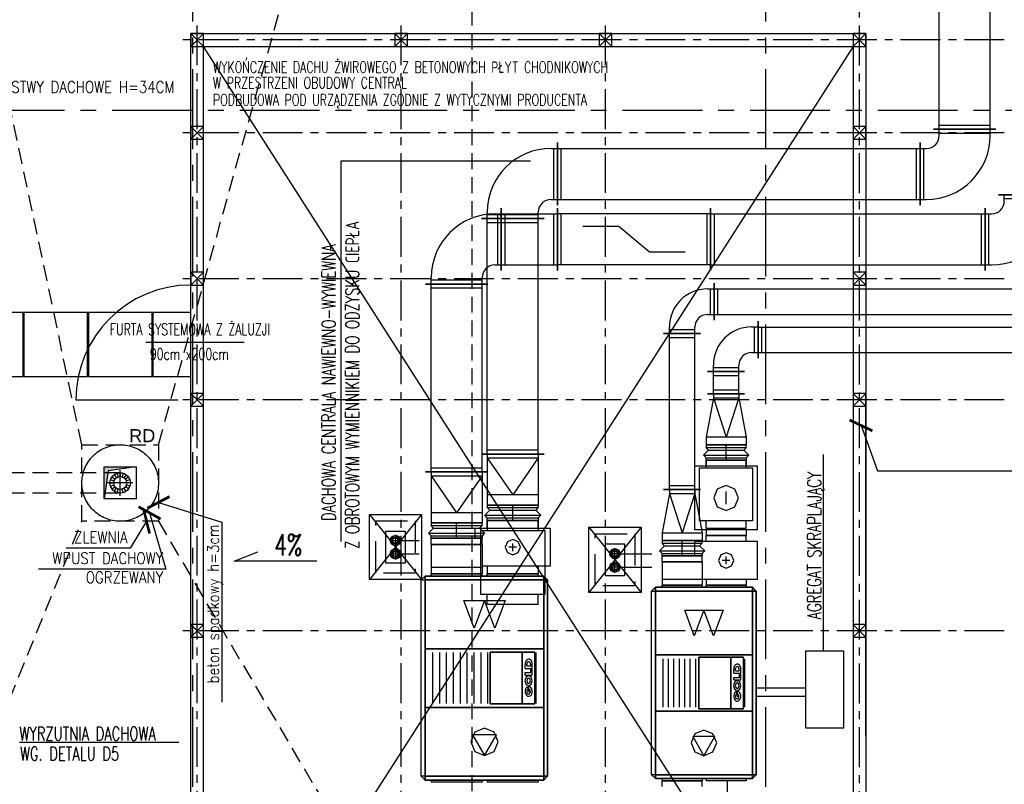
# Model space of a CAD drawing. Extents: x 41755 to 123924, y -112333 to 86187.
# Tile 23 of 256: x 101136 to 101908, y -98524 to -97925. Entities that reach past the tile are written whole.
import ezdxf
from ezdxf.enums import TextEntityAlignment as Align

# ---------------------------------------------------------------- set-up
doc = ezdxf.new("R2010")
doc.units = 0
doc.header["$LTSCALE"] = 50
for name, pattern in [('ACAD_ISO02W100', [15, 12, -3]), ('ACAD_ISO10W100', [18.5, 12, -3, 0.5, -3]), ('CENTER', [2, 1.25, -0.25, 0.25, -0.25]), ('DASHDOT', [1, 0.5, -0.25, 0, -0.25]), ('DASHED', [0.75, 0.5, -0.25])]:
    doc.linetypes.add(name, pattern=pattern)
doc.layers.get('0').update_dxf_attribs({"color": 101, "linetype": 'CONTINUOUS'})
for name, color, linetype in [('Drz-widok', 5, 'CONTINUOUS'), ('Ins-co', 2, 'CONTINUOUS'), ('Ins-went', 141, 'CONTINUOUS'), ('Ins-wod', 4, 'CONTINUOUS'), ('Krzychu - Warstwa detali na rzutach', 232, 'CONTINUOUS'), ('Opis-spadki', 61, 'CONTINUOUS'), ('Os-osie', 14, 'CENTER'), ('Os-osie glowne', 1, 'CENTER'), ('Pzt-chodniki-hatch', 252, 'CONTINUOUS'), ('Sc-metal', 141, 'CONTINUOUS'), ('Sch-opis', 51, 'CONTINUOUS'), ('W-idok', 8, 'CONTINUOUS'), ('W-izol-w', 144, 'CONTINUOUS'), ('W-otwor-strop', 1, 'CONTINUOUS'), ('W-widok-spadki', 61, 'CONTINUOUS')]:
    doc.layers.add(name, color=color, linetype=linetype)
doc.styles.add('ROMANS', font='romans', dxfattribs={"width": 0.85})
doc.styles.add('tab-bud$0$ROMANS', font='romans', dxfattribs={"width": 0.7})
doc.styles.add('TYTUL2', font='ARIAL.TTF')
doc.dimstyles.new('CHMIELNA', dxfattribs={"dimscale": 3.5, "dimtxt": 4, "dimasz": 1.5, "dimexe": 3, "dimexo": 0, "dimgap": 1, "dimtad": 1, "dimdec": 1, "dimrnd": 0.5, "dimzin": 12, "dimdsep": 46, "dimtxsty": 'ROMANS', "dimblk": 'DIMTICK', "dimcen": 0.09, "dimse1": 1, "dimse2": 1, "dimclrd": 143, "dimclrt": 53, "dimadec": 0, "dimazin": 0, "dimtfac": 1, "dimtdec": 1, "dimtix": 1, "dimtmove": 2, "dimatfit": 2, "dimldrblk": 'ARCHTICK', "dimfxl": 0, "dimtolj": 1, "dimtzin": 0, "dimarcsym": 0})

# ---------------------------------------------------------------- blocks, each defined once
blk = doc.blocks.new('_kgjdskfgjkfh')
at = {"linetype": 'ACAD_ISO10W100'}
for p, q in [((0, 10), (0, -10)), ((10, 0), (-10, 0))]:
    blk.add_line(p, q, dxfattribs=at)
at = {"linetype": 'Continuous', "ltscale": 7}
for p, q in [((0, 8), (0, 5)), ((-8, 0), (-5, 0)), ((-7.61, 2.47), (-4.76, 1.55)), ((-6.47, 4.7), (-4.05, 2.94)), ((-4.7, 6.47), (-2.94, 4.05)), ((-2.47, 7.61), (-1.55, 4.76)), ((2.47, 7.61), (1.55, 4.76)), ((4.7, 6.47), (2.94, 4.05)), ((6.47, 4.7), (4.05, 2.94)), ((7.61, 2.47), (4.76, 1.55)), ((8, 0), (5, 0)), ((-7.61, -2.47), (-4.76, -1.55)), ((-6.47, -4.7), (-4.05, -2.94)), ((-4.7, -6.47), (-2.94, -4.05)), ((-2.47, -7.61), (-1.55, -4.76)), ((0, -8), (0, -5)), ((2.47, -7.61), (1.55, -4.76)), ((4.7, -6.47), (2.94, -4.05)), ((6.47, -4.7), (4.05, -2.94)), ((7.61, -2.47), (4.76, -1.55))]:
    blk.add_line(p, q, dxfattribs=at)
at = {"linetype": 'ACAD_ISO02W100'}
blk.add_circle((0, 0), 30, dxfattribs=at)
at = {"linetype": 'Continuous', "ltscale": 7}
for radius in [8, 5]:
    blk.add_circle((0, 0), radius, dxfattribs=at)
blk = doc.blocks.new('DIMTICK')
for p, q in [((0, 1), (0, -1)), ((-1, 0), (1, 0))]:
    blk.add_line(p, q)
at = {"const_width": 0.141}
blk.add_lwpolyline([(0.707, 0.707), (-0.707, -0.707)], dxfattribs=at)
blk = doc.blocks.new('SPADKI')
at = {"ltscale": 25}
blk.add_lwpolyline([(0, 0), (0, -70), (-8, -50), (-8, -50)], dxfattribs=at)
at = {"ltscale": 25, "style": 'ROMANS', "width": 0.7}
blk.add_attdef('SP%', text='', height=18, rotation=90, dxfattribs=at).set_placement((-4.9, -24.05), align=Align.CENTER)

msp = doc.modelspace()

# ---------------------------------------------------------------- hatches: boundary and pattern name
at = {"layer": 'W-otwor-strop'}
msp.add_hatch(color=256, dxfattribs=at).paths.add_polyline_path([(101227.727, -98275.563), (101205.727, -98278.563), (101202.727, -98300.563), (101202.727, -98275.563)])

# ---------------------------------------------------------------- linework, layer by layer
at = {"layer": 'Drz-widok'}
for points in [[(101312.334, -98177.949), (101235.206, -98177.949)], [(101180.467, -98222.949), (101260.467, -98222.949)]]:
    msp.add_lwpolyline(points, dxfattribs=at)
msp.add_arc((101270.467, -98222.949), 90, 90, 180, dxfattribs=at)
at = {"layer": 'Ins-co', "linetype": 'DASHDOT', "ltscale": 3}
for p, q in [((101426.526, -98333.159, 0), (101435.246, -98333.159, 0)), ((101430.886, -98328.799, 0), (101430.887, -98337.519, 0))]:
    msp.add_line(p, q, dxfattribs=at)
at = {"layer": 'Ins-co'}
for p, q in [((101435.247, -98333.159, 0), (101449.511, -98333.159)), ((101426.527, -98343.689, 0), (101435.247, -98343.689, 0)), ((101430.887, -98339.329, 0), (101430.887, -98348.049, 0)), ((101435.247, -98343.689), (101449.511, -98343.689)), ((101607.326, -98343.543, 0), (101598.606, -98343.543, 0)), ((101602.967, -98347.903, 0), (101602.966, -98339.183, 0)), ((101607.326, -98343.543, 0), (101631.911, -98343.543)), ((101602.967, -98358.433, 0), (101602.967, -98349.713, 0)), ((101607.327, -98354.073, 0), (101598.607, -98354.073, 0)), ((101607.327, -98354.073, 0), (101631.911, -98354.073))]:
    msp.add_line(p, q, dxfattribs=at)
for centre, radius in [((101430.886, -98333.159, 0), 3.624), ((101430.886, -98333.159, 0), 2.56), ((101430.886, -98333.159, 0), 2.08), ((101430.887, -98343.689, 0), 3.624), ((101430.887, -98343.689, 0), 2.56), ((101430.887, -98343.689, 0), 2.08), ((101602.966, -98343.543, 0), 3.624), ((101602.966, -98343.543, 0), 2.56), ((101602.966, -98343.543, 0), 2.08), ((101602.967, -98354.073, 0), 3.624), ((101602.967, -98354.073, 0), 2.56), ((101602.967, -98354.073, 0), 2.08)]:
    msp.add_circle(centre, radius, dxfattribs=at)
at = {"layer": 'Ins-went'}
for p, q in [((101857.085, -98010.824), (101857.085, -97910.824)), ((101897.085, -98010.824), (101897.085, -97910.824)), ((101852.585, -98010.824), (101901.585, -98010.824)), ((101901.585, -98010.824), (101852.585, -98010.824)), ((101897.085, -98007.824), (101857.085, -98007.824)), ((101857.085, -98015.824), (101857.085, -98010.824)), ((101897.085, -98015.824), (101897.085, -98010.824)), ((101857.085, -98013.824), (101897.085, -98013.824)), ((101552.911, -98025.824), (101557.911, -98025.824)), ((101554.911, -98025.824), (101554.911, -98065.824)), ((101557.885, -98070.324), (101557.885, -98021.324)), ((101557.885, -98025.824), (101842.085, -98025.824)), ((101557.911, -98021.324), (101557.911, -98070.324)), ((101560.885, -98065.824), (101560.885, -98025.824)), ((101839.085, -98025.824), (101839.085, -98065.824)), ((101842.085, -98070.324), (101842.085, -98021.324)), ((101842.085, -98021.324), (101842.085, -98070.324)), ((101842.085, -98025.824), (101847.085, -98025.824)), ((101845.085, -98065.824), (101845.085, -98025.824)), ((101552.911, -98065.824), (101557.911, -98065.824)), ((101557.885, -98065.824), (101842.085, -98065.824)), ((101842.085, -98065.824), (101847.085, -98065.824)), ((101903.611, -98062.124), (101952.611, -98062.124)), ((101952.62, -98062.124), (101903.62, -98062.124)), ((101908.111, -98067.124), (101908.111, -98062.124)), ((101908.111, -98065.124), (101948.111, -98065.124)), ((101513.911, -98121.624), (101513.911, -98072.624)), ((101513.911, -98072.624), (101513.911, -98121.624)), ((101557.911, -98121.624), (101557.911, -98072.624)), ((101557.911, -98072.624), (101557.911, -98121.624)), ((101677.911, -98121.624), (101677.911, -98072.624)), ((101677.911, -98072.624), (101677.911, -98121.624)), ((101893.111, -98121.624), (101893.111, -98072.624)), ((101893.111, -98072.624), (101893.111, -98121.624)), ((101547.411, -98080.824), (101498.411, -98080.824)), ((101498.411, -98080.824), (101547.411, -98080.824)), ((101502.911, -98080.824), (101502.911, -98075.824)), ((101542.911, -98077.824), (101502.911, -98077.824)), ((101502.911, -98265.424), (101502.911, -98080.824)), ((101508.911, -98077.124), (101513.911, -98077.124)), ((101510.911, -98077.124), (101510.911, -98117.124)), ((101513.911, -98077.124), (101557.911, -98077.124)), ((101516.911, -98117.124), (101516.911, -98077.124)), ((101542.911, -98080.824), (101542.911, -98075.824)), ((101542.911, -98265.424), (101542.911, -98080.824)), ((101554.911, -98077.124), (101554.911, -98117.124)), ((101677.911, -98077.124), (101557.911, -98077.124)), ((101560.911, -98117.124), (101560.911, -98077.124)), ((101674.911, -98077.124), (101674.911, -98117.124)), ((101677.911, -98077.124), (101893.111, -98077.124)), ((101680.911, -98117.124), (101680.911, -98077.124)), ((101890.111, -98077.124), (101890.111, -98117.124)), ((101893.111, -98077.124), (101898.111, -98077.124)), ((101896.111, -98117.124), (101896.111, -98077.124)), ((101502.911, -98083.824), (101542.911, -98083.824)), ((101605.911, -98087.124), (101577.911, -98087.124)), ((101629.911, -98107.124), (101605.911, -98087.124)), ((101657.911, -98107.124), (101629.911, -98107.124)), ((101508.911, -98117.124), (101513.911, -98117.124)), ((101513.911, -98117.124), (101557.911, -98117.124)), ((101677.911, -98117.124), (101557.911, -98117.124)), ((101677.911, -98117.124), (101893.111, -98117.124)), ((101893.111, -98117.124), (101898.111, -98117.124)), ((101458.911, -98132.124), (101458.911, -98127.124)), ((101498.911, -98132.124), (101498.911, -98127.124)), ((101503.411, -98132.124), (101454.411, -98132.124)), ((101454.411, -98132.124), (101503.411, -98132.124)), ((101498.911, -98129.124), (101458.911, -98129.124)), ((101458.911, -98279.424), (101458.911, -98132.124)), ((101458.911, -98135.124), (101498.911, -98135.124)), ((101498.911, -98279.424), (101498.911, -98132.124)), ((101680.595, -98160.474), (101680.595, -98131.474)), ((101680.595, -98131.474), (101680.595, -98160.474)), ((101675.595, -98135.974), (101680.595, -98135.974)), ((101677.595, -98135.974), (101677.595, -98155.974)), ((101680.595, -98135.974), (101958.995, -98135.974)), ((101683.595, -98155.974), (101683.595, -98135.974)), ((101675.595, -98155.974), (101680.595, -98155.974)), ((101680.595, -98155.974), (101958.995, -98155.974)), ((101645.595, -98170.974), (101645.595, -98165.974)), ((101665.595, -98170.974), (101665.595, -98165.974)), ((101710.095, -98165.774), (101715.095, -98165.774)), ((101712.095, -98165.774), (101712.095, -98185.774)), ((101715.095, -98161.274), (101715.095, -98190.274)), ((101715.133, -98190.324), (101715.133, -98161.324)), ((101715.133, -98165.824), (101989.033, -98165.824)), ((101718.133, -98185.824), (101718.133, -98165.824)), ((101641.095, -98170.974), (101670.095, -98170.974)), ((101670.095, -98170.974), (101641.095, -98170.974)), ((101665.595, -98167.974), (101645.595, -98167.974)), ((101645.595, -98293.274), (101645.595, -98170.974)), ((101645.595, -98173.974), (101665.595, -98173.974)), ((101665.595, -98293.274), (101665.595, -98170.974)), ((101710.095, -98185.774), (101715.095, -98185.774)), ((101715.133, -98185.824), (101989.033, -98185.824)), ((101680.095, -98200.774), (101680.095, -98195.774)), ((101700.095, -98200.774), (101700.095, -98195.774)), ((101704.595, -98200.774), (101675.595, -98200.774)), ((101675.595, -98200.774), (101704.595, -98200.774)), ((101700.095, -98197.774), (101680.095, -98197.774)), ((101680.095, -98218.274), (101680.095, -98200.774)), ((101680.095, -98203.774), (101700.095, -98203.774)), ((101700.095, -98218.274), (101700.095, -98200.774)), ((101675.595, -98218.274), (101704.595, -98218.274)), ((101704.595, -98218.274), (101675.595, -98218.274)), ((101700.095, -98215.274), (101680.095, -98215.274)), ((101680.095, -98218.274), (101680.095, -98221.274)), ((101700.095, -98218.274), (101700.095, -98221.274)), ((101680.095, -98221.274), (101674.345, -98252.274)), ((101680.095, -98221.274), (101700.095, -98221.274)), ((101680.095, -98221.274), (101690.095, -98252.274)), ((101700.095, -98221.274), (101690.095, -98252.274)), ((101700.095, -98221.274), (101705.845, -98252.274)), ((101674.345, -98252.274), (101674.345, -98258.274)), ((101705.845, -98252.274), (101674.345, -98252.274)), ((101705.845, -98258.274), (101674.345, -98258.274)), ((101674.345, -98258.274), (101705.845, -98258.274)), ((101674.345, -98258.274), (101674.345, -98260.274)), ((101690.095, -98270.274), (101690.095, -98258.274)), ((101705.845, -98252.274), (101705.845, -98258.274)), ((101705.845, -98260.274), (101705.845, -98258.274)), ((101547.411, -98265.424), (101498.411, -98265.424)), ((101498.411, -98265.424), (101547.411, -98265.424)), ((101542.911, -98262.424), (101502.911, -98262.424)), ((101502.911, -98265.424), (101502.911, -98268.424)), ((101542.911, -98265.424), (101542.911, -98268.424)), ((101672.345, -98266.274), (101676.345, -98262.274)), ((101674.345, -98268.274), (101672.345, -98266.274)), ((101672.345, -98266.274), (101707.845, -98266.274)), ((101676.345, -98262.274), (101674.345, -98260.274)), ((101674.345, -98260.274), (101705.845, -98260.274)), ((101676.345, -98262.274), (101703.845, -98262.274)), ((101705.845, -98260.274), (101703.845, -98262.274)), ((101703.845, -98262.274), (101707.845, -98266.274)), ((101707.845, -98266.274), (101705.845, -98268.274)), ((101502.911, -98268.424), (101542.911, -98268.424)), ((101502.911, -98268.424), (101502.911, -98297.424)), ((101502.911, -98268.424), (101522.911, -98297.424)), ((101542.911, -98268.424), (101522.911, -98297.424)), ((101542.911, -98268.424), (101542.911, -98297.424)), ((101674.345, -98270.274), (101674.345, -98268.274)), ((101674.345, -98268.274), (101705.845, -98268.274)), ((101674.345, -98270.274), (101705.845, -98270.274)), ((101674.345, -98270.274), (101674.345, -98276.274)), ((101705.845, -98270.274), (101674.345, -98270.274)), ((101674.345, -98274.774), (101674.345, -98270.274)), ((101705.845, -98268.274), (101705.845, -98270.274)), ((101705.845, -98270.274), (101705.845, -98276.274)), ((101705.845, -98274.774), (101705.845, -98270.274)), ((101503.411, -98279.424), (101454.411, -98279.424)), ((101454.411, -98279.424), (101503.411, -98279.424)), ((101498.911, -98276.424), (101458.911, -98276.424)), ((101458.911, -98279.424), (101458.911, -98282.424)), ((101498.911, -98279.424), (101498.911, -98282.424)), ((101669.345, -98317.774), (101669.345, -98276.274)), ((101669.345, -98276.274), (101710.845, -98276.274)), ((101710.845, -98276.274), (101710.845, -98317.774)), ((101458.911, -98282.424), (101458.811, -98311.424)), ((101458.911, -98282.424), (101498.911, -98282.424)), ((101458.911, -98282.424), (101478.811, -98311.424)), ((101498.911, -98282.424), (101478.811, -98311.424)), ((101498.911, -98282.424), (101498.811, -98311.424)), ((101502.911, -98297.424), (101502.911, -98305.424)), ((101542.911, -98297.424), (101502.911, -98297.424)), ((101542.911, -98297.424), (101542.911, -98305.424)), ((101645.595, -98296.274), (101639.845, -98327.274)), ((101641.095, -98293.274), (101670.095, -98293.274)), ((101670.095, -98293.274), (101641.095, -98293.274)), ((101665.595, -98290.274), (101645.595, -98290.274)), ((101645.595, -98293.274), (101645.595, -98296.274)), ((101645.595, -98296.274), (101665.595, -98296.274)), ((101645.595, -98296.274), (101655.595, -98327.274)), ((101665.595, -98296.274), (101655.595, -98327.274)), ((101665.595, -98293.274), (101665.595, -98296.274)), ((101665.595, -98296.274), (101671.345, -98327.274)), ((101690.095, -98304.654), (101690.095, -98294.894)), ((101542.911, -98305.424), (101502.911, -98305.424)), ((101502.911, -98305.424), (101542.911, -98305.424)), ((101502.911, -98305.424), (101502.911, -98307.424)), ((101522.911, -98317.424), (101522.911, -98305.424)), ((101542.911, -98307.424), (101542.911, -98305.424)), ((101458.811, -98311.424), (101458.811, -98319.424)), ((101498.811, -98311.424), (101458.811, -98311.424)), ((101498.811, -98311.424), (101498.811, -98319.424)), ((101500.911, -98313.424), (101504.911, -98309.424)), ((101504.911, -98309.424), (101502.911, -98307.424)), ((101502.911, -98307.424), (101542.911, -98307.424)), ((101504.911, -98309.424), (101540.911, -98309.424)), ((101542.911, -98307.424), (101540.911, -98309.424)), ((101540.911, -98309.424), (101544.911, -98313.424)), ((101498.811, -98319.424), (101458.811, -98319.424)), ((101458.811, -98319.424, -1290), (101498.811, -98319.424, -1290)), ((101458.811, -98319.424, -1290), (101458.811, -98321.424, -1290)), ((101478.811, -98331.424, -1290), (101478.811, -98319.424, -1290)), ((101498.811, -98321.424, -1290), (101498.811, -98319.424, -1290)), ((101502.911, -98315.424), (101500.911, -98313.424)), ((101500.911, -98313.424), (101544.911, -98313.424)), ((101502.911, -98317.424), (101502.911, -98315.424)), ((101502.911, -98315.424), (101542.911, -98315.424)), ((101502.911, -98317.424), (101542.911, -98317.424)), ((101502.911, -98317.424), (101502.911, -98325.424)), ((101502.911, -98323.424), (101502.911, -98317.424)), ((101542.911, -98317.424), (101502.911, -98317.424)), ((101544.911, -98313.424), (101542.911, -98315.424)), ((101542.911, -98315.424), (101542.911, -98317.424)), ((101542.911, -98317.424), (101542.911, -98325.424)), ((101542.911, -98323.424), (101542.911, -98317.424)), ((101710.845, -98317.774), (101669.345, -98317.774)), ((101674.345, -98323.774), (101674.345, -98317.774)), ((101705.845, -98323.774), (101705.845, -98317.774)), ((101456.811, -98327.424, -1290), (101460.811, -98323.424, -1290)), ((101458.811, -98329.424, -1290), (101456.811, -98327.424, -1290)), ((101456.811, -98327.424, -1290), (101500.811, -98327.424, -1290)), ((101460.811, -98323.424, -1290), (101458.811, -98321.424, -1290)), ((101458.811, -98321.424, -1290), (101498.811, -98321.424, -1290)), ((101460.811, -98323.424, -1290), (101496.811, -98323.424, -1290)), ((101498.811, -98321.424, -1290), (101496.811, -98323.424, -1290)), ((101496.811, -98323.424, -1290), (101500.811, -98327.424, -1290)), ((101497.911, -98375.424), (101497.911, -98325.424)), ((101497.911, -98325.424), (101547.911, -98325.424)), ((101500.811, -98327.424, -1290), (101498.811, -98329.424, -1290)), ((101547.911, -98325.424), (101547.911, -98375.424)), ((101639.845, -98327.274), (101639.845, -98333.274)), ((101639.845, -98327.274), (101671.345, -98327.274)), ((101671.345, -98327.274), (101671.345, -98333.274)), ((101705.845, -98323.774), (101674.345, -98323.774)), ((101674.345, -98324.774), (101674.345, -98329.274)), ((101705.845, -98324.774), (101705.845, -98329.274)), ((101458.811, -98331.424, -1290), (101458.811, -98329.424, -1290)), ((101458.811, -98329.424, -1290), (101498.811, -98329.424, -1290)), ((101458.811, -98336.424), (101458.811, -98331.424)), ((101498.811, -98331.424, -1290), (101458.811, -98331.424, -1290)), ((101498.811, -98329.424, -1290), (101498.811, -98331.424, -1290)), ((101498.811, -98336.424), (101498.811, -98331.424)), ((101522.911, -98341.424), (101522.911, -98335.424)), ((101671.345, -98333.274), (101639.845, -98333.274)), ((101639.845, -98333.274, -24346.924), (101671.345, -98333.274, -24346.924)), ((101639.845, -98333.274, -24346.924), (101639.845, -98335.274, -24346.924)), ((101641.845, -98337.274, -24346.924), (101639.845, -98335.274, -24346.924)), ((101639.845, -98335.274, -24346.924), (101671.345, -98335.274, -24346.924)), ((101655.595, -98345.274, -24346.924), (101655.595, -98333.274, -24346.924)), ((101671.345, -98335.274, -24346.924), (101669.345, -98337.274, -24346.924)), ((101671.345, -98335.274, -24346.924), (101671.345, -98333.274, -24346.924)), ((101674.345, -98333.774), (101674.345, -98329.274)), ((101705.845, -98333.774), (101705.845, -98329.274)), ((101458.811, -98336.424), (101458.811, -98354.424)), ((101498.811, -98336.424), (101498.811, -98354.424)), ((101525.911, -98338.424), (101519.911, -98338.424)), ((101637.845, -98341.274, -24346.924), (101641.845, -98337.274, -24346.924)), ((101639.845, -98343.274, -24346.924), (101637.845, -98341.274, -24346.924)), ((101637.845, -98341.274, -24346.924), (101673.345, -98341.274, -24346.924)), ((101639.845, -98345.274, -24346.924), (101639.845, -98343.274, -24346.924)), ((101639.845, -98343.274, -24346.924), (101671.345, -98343.274, -24346.924)), ((101641.845, -98337.274, -24346.924), (101669.345, -98337.274, -24346.924)), ((101669.345, -98337.274, -24346.924), (101673.345, -98341.274, -24346.924)), ((101673.345, -98341.274, -24346.924), (101671.345, -98343.274, -24346.924)), ((101671.345, -98343.274, -24346.924), (101671.345, -98345.274, -24346.924)), ((101671.345, -98345.274, -24346.924), (101639.845, -98345.274, -24346.924)), ((101639.845, -98349.774), (101639.845, -98345.274)), ((101639.895, -98349.774), (101639.895, -98363.774)), ((101671.295, -98349.774), (101671.295, -98363.774)), ((101671.345, -98349.774), (101671.345, -98345.274)), ((101693.095, -98348.774), (101687.095, -98348.774)), ((101690.095, -98351.774), (101690.095, -98345.774)), ((101458.811, -98354.424), (101458.811, -98359.424)), ((101458.811, -98361.024), (101458.811, -98359.424)), ((101498.811, -98354.424), (101498.811, -98359.424)), ((101498.811, -98361.024), (101498.811, -98359.424)), ((101502.911, -98353.424), (101502.911, -98359.424)), ((101502.911, -98361.024), (101502.911, -98359.424)), ((101542.911, -98353.424), (101542.911, -98359.424)), ((101542.911, -98361.024), (101542.911, -98359.424)), ((101451.211, -98364.024), (101454.211, -98361.024)), ((101451.211, -98518.024), (101451.211, -98364.024)), ((101454.211, -98361.024), (101547.211, -98361.024)), ((101547.211, -98361.024), (101550.211, -98364.024)), ((101550.211, -98364.024), (101550.211, -98518.024)), ((101639.845, -98363.774), (101639.845, -98368.274)), ((101671.345, -98363.774), (101671.345, -98368.274)), ((101674.345, -98363.774), (101674.345, -98368.274)), ((101705.845, -98363.774), (101705.845, -98368.274)), ((101631.695, -98372.874), (101634.695, -98369.874)), ((101631.695, -98516.874), (101631.695, -98372.874)), ((101634.695, -98369.874), (101710.695, -98369.874)), ((101639.845, -98369.874), (101639.845, -98368.274)), ((101671.345, -98369.874), (101671.345, -98368.274)), ((101674.345, -98369.874), (101674.345, -98368.274)), ((101705.845, -98369.874), (101705.845, -98368.274)), ((101710.695, -98369.874), (101713.695, -98372.874)), ((101713.695, -98372.874), (101713.695, -98516.874)), ((101484.511, -98380.224), (101516.911, -98380.224)), ((101492.503, -98401.824), (101484.511, -98380.224)), ((101500.711, -98380.224), (101492.503, -98401.824)), ((101547.911, -98375.424), (101497.911, -98375.424)), ((101508.919, -98401.824), (101500.711, -98380.224)), ((101502.911, -98383.424), (101502.911, -98375.424)), ((101516.911, -98380.224), (101508.919, -98401.824)), ((101542.911, -98383.424), (101542.911, -98375.424)), ((101542.911, -98383.424), (101502.911, -98383.424)), ((101657.695, -98387.874), (101687.695, -98387.874)), ((101665.095, -98407.874), (101657.695, -98387.874)), ((101672.695, -98387.874), (101665.095, -98407.874)), ((101680.295, -98407.874), (101672.695, -98387.874)), ((101687.695, -98387.874), (101680.295, -98407.874)), ((101460.211, -98461.024), (101460.211, -98421.024)), ((101465.611, -98461.024), (101465.611, -98421.024)), ((101471.011, -98461.024), (101471.011, -98421.024)), ((101476.411, -98461.024), (101476.411, -98421.024)), ((101481.811, -98461.024), (101481.811, -98421.024)), ((101487.211, -98461.024), (101487.211, -98421.024)), ((101492.611, -98461.024), (101492.611, -98421.024)), ((101498.011, -98461.024), (101498.011, -98421.024)), ((101503.411, -98461.024), (101503.411, -98421.024)), ((101505.211, -98420.774), (101530.211, -98420.774)), ((101505.211, -98461.274), (101505.211, -98420.774)), ((101530.211, -98420.774), (101540.211, -98420.774)), ((101541.211, -98461.024), (101541.211, -98421.024)), ((101640.695, -98463.874), (101640.695, -98425.874)), ((101644.962, -98463.874), (101644.962, -98425.874)), ((101649.229, -98463.874), (101649.229, -98425.874)), ((101653.495, -98463.874), (101653.495, -98425.874)), ((101657.762, -98463.874), (101657.762, -98425.874)), ((101662.029, -98463.874), (101662.029, -98425.874)), ((101666.295, -98463.874), (101666.295, -98425.874)), ((101668.695, -98424.624), (101693.695, -98424.624)), ((101668.695, -98465.124), (101668.695, -98424.624)), ((101693.695, -98424.624), (101703.695, -98424.624)), ((101704.695, -98463.874), (101704.695, -98425.874)), ((101532.524, -98433.424), (101532.524, -98430.424)), ((101532.524, -98433.424), (101532.524, -98431.524)), ((101532.524, -98433.424), (101538.18, -98433.424)), ((101533.867, -98431.524), (101533.867, -98430.124)), ((101533.867, -98431.524), (101536.908, -98431.424)), ((101536.837, -98436.724), (101537.049, -98436.424)), ((101536.908, -98431.524), (101536.908, -98430.024)), ((101537.049, -98434.124), (101537.12, -98434.024)), ((101537.049, -98436.424), (101537.049, -98434.124)), ((101537.12, -98434.024), (101538.18, -98434.024)), ((101538.18, -98433.424), (101538.18, -98429.124)), ((101538.18, -98433.424), (101538.18, -98431.524)), ((101538.18, -98438.624), (101538.18, -98434.024)), ((101696.008, -98437.274), (101696.008, -98434.274)), ((101696.008, -98437.274), (101696.008, -98435.374)), ((101697.352, -98435.374), (101697.352, -98433.974)), ((101697.352, -98435.374), (101700.392, -98435.274)), ((101700.392, -98435.374), (101700.392, -98433.874)), ((101701.665, -98437.274), (101701.665, -98432.974)), ((101701.665, -98437.274), (101701.665, -98435.374)), ((101532.524, -98436.724), (101536.837, -98436.724)), ((101532.524, -98438.624), (101532.524, -98436.724)), ((101532.524, -98438.624), (101538.18, -98438.624)), ((101696.008, -98437.274), (101701.665, -98437.274)), ((101696.008, -98440.574), (101700.322, -98440.574)), ((101696.008, -98442.474), (101696.008, -98440.574)), ((101696.008, -98442.474), (101701.665, -98442.474)), ((101700.322, -98440.574), (101700.534, -98440.274)), ((101700.534, -98437.974), (101700.604, -98437.874)), ((101700.534, -98440.274), (101700.534, -98437.974)), ((101700.604, -98437.874), (101701.665, -98437.874)), ((101701.665, -98442.474), (101701.665, -98437.874)), ((101534.291, -98447.824), (101534.857, -98449.124)), ((101534.857, -98449.124), (101534.857, -98449.524)), ((101535.281, -98447.524), (101535.281, -98451.424)), ((101535.281, -98451.424), (101536.13, -98451.424)), ((101536.13, -98451.424), (101536.13, -98449.824)), ((101697.776, -98451.674), (101698.342, -98452.974)), ((101698.766, -98451.374), (101698.766, -98455.274)), ((101698.342, -98452.974), (101698.342, -98453.374)), ((101698.766, -98455.274), (101699.615, -98455.274)), ((101699.615, -98455.274), (101699.615, -98453.674)), ((101530.211, -98461.274), (101505.211, -98461.274)), ((101540.211, -98461.274), (101530.211, -98461.274)), ((101693.695, -98465.124), (101668.695, -98465.124)), ((101703.695, -98465.124), (101693.695, -98465.124)), ((101509.999, -98485.624), (101491.423, -98485.624)), ((101491.423, -98485.624), (101500.711, -98501.824)), ((101500.711, -98501.824), (101509.999, -98485.624)), ((101681.295, -98486.874), (101664.095, -98486.874)), ((101664.095, -98486.874), (101672.695, -98501.874)), ((101672.695, -98501.874), (101681.295, -98486.874)), ((101454.211, -98521.024), (101451.211, -98518.024)), ((101547.211, -98521.024), (101454.211, -98521.024)), ((101458.811, -98521.024), (101458.811, -98522.624)), ((101498.811, -98521.024), (101498.811, -98522.624)), ((101502.911, -98521.024), (101502.911, -98522.624)), ((101542.911, -98521.024), (101542.911, -98522.624)), ((101550.211, -98518.024), (101547.211, -98521.024)), ((101634.695, -98519.874), (101631.695, -98516.874)), ((101710.695, -98519.874), (101634.695, -98519.874)), ((101639.845, -98519.874), (101639.845, -98521.474)), ((101639.845, -98525.974), (101639.845, -98521.474)), ((101671.345, -98519.874), (101671.345, -98521.474)), ((101671.345, -98525.974), (101671.345, -98521.474)), ((101674.345, -98519.874), (101674.345, -98521.474)), ((101705.845, -98519.874), (101705.845, -98521.474)), ((101713.695, -98516.874), (101710.695, -98519.874))]:
    msp.add_line(p, q, dxfattribs=at)
msp.add_lwpolyline([(101752.339, -98419.953), (101752.339, -98479.953), (101782.339, -98479.953), (101782.339, -98419.953)], close=True, dxfattribs=at)
at = {"layer": 'Ins-went', "const_width": 1}
for points in [[(101713.695, -98448.804), (101731.674, -98448.804)], [(101713.695, -98448.804), (101752.339, -98448.804)], [(101713.695, -98455.268), (101720.966, -98455.268)], [(101713.695, -98455.268), (101752.339, -98455.268)]]:
    msp.add_lwpolyline(points, dxfattribs=at)
at = {"layer": 'Ins-went'}
for points in [[(101674.345, -98270.274, 0), (101677.353, -98270.274, 0), (101685.228, -98270.274, 0), (101694.962, -98270.274, 0), (101702.837, -98270.274, 0), (101705.845, -98270.274, 0)], [(101502.911, -98317.424, 0), (101506.73, -98317.424, 0), (101516.73, -98317.424, 0), (101529.091, -98317.424, 0), (101539.091, -98317.424, 0), (101542.911, -98317.424, 0)], [(101493.511, -98331.424, 0), (101493.511, -98323.424, 0), (101552.311, -98323.424, 0), (101552.311, -98353.424, 0), (101498.811, -98353.424, 0)], [(101458.811, -98331.424, 0), (101462.63, -98331.424, 0), (101472.63, -98331.424, 0), (101484.991, -98331.424, 0), (101494.991, -98331.424, 0), (101498.811, -98331.424, 0)], [(101665.695, -98345.274, 0), (101665.695, -98333.774, 0), (101714.495, -98333.774, 0), (101714.495, -98363.774, 0), (101671.345, -98363.774, 0)], [(101674.345, -98329.274, 0), (101677.353, -98329.274, 0), (101685.228, -98329.274, 0), (101694.962, -98329.274, 0), (101702.837, -98329.274, 0), (101705.845, -98329.274, 0)], [(101705.845, -98329.274, 0), (101702.837, -98329.274, 0), (101694.962, -98329.274, 0), (101685.228, -98329.274, 0), (101677.353, -98329.274, 0), (101674.345, -98329.274, 0)], [(101498.811, -98336.424, 0), (101494.991, -98336.424, 0), (101484.991, -98336.424, 0), (101472.63, -98336.424, 0), (101462.63, -98336.424, 0), (101458.811, -98336.424, 0)], [(101458.811, -98336.424, 0), (101462.63, -98336.424, 0), (101472.63, -98336.424, 0), (101484.991, -98336.424, 0), (101494.991, -98336.424, 0), (101498.811, -98336.424, 0)], [(101639.845, -98345.274, 0), (101642.853, -98345.274, 0), (101650.728, -98345.274, 0), (101660.462, -98345.274, 0), (101668.337, -98345.274, 0), (101671.345, -98345.274, 0)], [(101639.845, -98349.774, 0), (101642.853, -98349.774, 0), (101650.728, -98349.774, 0), (101660.462, -98349.774, 0), (101668.337, -98349.774, 0), (101671.345, -98349.774, 0)], [(101671.295, -98349.774, 0), (101668.297, -98349.774, 0), (101660.447, -98349.774, 0), (101650.744, -98349.774, 0), (101642.894, -98349.774, 0), (101639.895, -98349.774, 0)], [(101498.811, -98354.424, 0), (101494.991, -98354.424, 0), (101484.991, -98354.424, 0), (101472.63, -98354.424, 0), (101462.63, -98354.424, 0), (101458.811, -98354.424, 0)], [(101498.811, -98354.424, 0), (101494.991, -98354.424, 0), (101484.991, -98354.424, 0), (101472.63, -98354.424, 0), (101462.63, -98354.424, 0), (101458.811, -98354.424, 0)], [(101458.811, -98359.424, 0), (101462.63, -98359.424, 0), (101472.63, -98359.424, 0), (101484.991, -98359.424, 0), (101494.991, -98359.424, 0), (101498.811, -98359.424, 0)], [(101498.811, -98359.424, 0), (101494.991, -98359.424, 0), (101484.991, -98359.424, 0), (101472.63, -98359.424, 0), (101462.63, -98359.424, 0), (101458.811, -98359.424, 0)], [(101502.911, -98359.424, 0), (101506.73, -98359.424, 0), (101516.73, -98359.424, 0), (101529.091, -98359.424, 0), (101539.091, -98359.424, 0), (101542.911, -98359.424, 0)], [(101542.911, -98359.424, 0), (101539.091, -98359.424, 0), (101529.091, -98359.424, 0), (101516.73, -98359.424, 0), (101506.73, -98359.424, 0), (101502.911, -98359.424, 0)], [(101671.345, -98363.774, 0), (101668.337, -98363.774, 0), (101660.462, -98363.774, 0), (101650.728, -98363.774, 0), (101642.853, -98363.774, 0), (101639.845, -98363.774, 0)], [(101671.295, -98363.774, 0), (101668.297, -98363.774, 0), (101660.447, -98363.774, 0), (101650.744, -98363.774, 0), (101642.894, -98363.774, 0), (101639.895, -98363.774, 0)], [(101639.845, -98368.274, 0), (101642.853, -98368.274, 0), (101650.728, -98368.274, 0), (101660.462, -98368.274, 0), (101668.337, -98368.274, 0), (101671.345, -98368.274, 0)], [(101671.345, -98368.274, 0), (101668.337, -98368.274, 0), (101660.462, -98368.274, 0), (101650.728, -98368.274, 0), (101642.853, -98368.274, 0), (101639.845, -98368.274, 0)], [(101674.345, -98368.274, 0), (101677.353, -98368.274, 0), (101685.228, -98368.274, 0), (101694.962, -98368.274, 0), (101702.837, -98368.274, 0), (101705.845, -98368.274, 0)], [(101705.845, -98368.274, 0), (101702.837, -98368.274, 0), (101694.962, -98368.274, 0), (101685.228, -98368.274, 0), (101677.353, -98368.274, 0), (101674.345, -98368.274, 0)], [(101538.195, -98429.125, 0), (101537.723, -98427.828, 0), (101536.959, -98426.847, 0), (101536.001, -98426.306, 0), (101534.969, -98426.274, 0), (101533.995, -98426.756, 0), (101533.202, -98427.689, 0), (101532.69, -98428.955, 0), (101532.524, -98430.396, 0)], [(101536.888, -98430.08, 0), (101536.699, -98429.324, 0), (101536.331, -98428.714, 0), (101535.833, -98428.332, 0), (101535.271, -98428.227, 0), (101534.719, -98428.414, 0), (101534.252, -98428.868, 0), (101533.931, -98429.529, 0), (101533.798, -98430.309, 0)], [(101701.68, -98432.975, 0), (101701.207, -98431.678, 0), (101700.444, -98430.697, 0), (101699.485, -98430.156, 0), (101698.454, -98430.125, 0), (101697.48, -98430.606, 0), (101696.687, -98431.539, 0), (101696.175, -98432.805, 0), (101696.009, -98434.246, 0)], [(101700.373, -98433.93, 0), (101700.184, -98433.174, 0), (101699.816, -98432.564, 0), (101699.317, -98432.182, 0), (101698.755, -98432.077, 0), (101698.204, -98432.264, 0), (101697.737, -98432.718, 0), (101697.416, -98433.379, 0), (101697.283, -98434.159, 0)], [(101534.23, -98447.861, 0), (101533.442, -98448.61, 0), (101532.881, -98449.693, 0), (101532.612, -98450.981, 0), (101532.668, -98452.321, 0), (101533.042, -98453.555, 0), (101533.69, -98454.536, 0), (101534.535, -98455.149, 0), (101535.476, -98455.32, 0), (101536.403, -98455.029, 0), (101537.206, -98454.312, 0), (101537.788, -98453.251, 0), (101538.082, -98451.975, 0), (101538.052, -98450.633, 0), (101537.703, -98449.385, 0), (101537.074, -98448.378, 0), (101536.242, -98447.733, 0), (101535.304, -98447.525, 0)], [(101534.821, -98449.633, 0), (101534.409, -98449.949, 0), (101534.094, -98450.438, 0), (101533.908, -98451.047, 0), (101533.873, -98451.707, 0), (101533.992, -98452.347, 0), (101534.253, -98452.898, 0), (101534.627, -98453.297, 0), (101535.072, -98453.502, 0), (101535.54, -98453.49, 0), (101535.98, -98453.263, 0), (101536.344, -98452.844, 0), (101536.59, -98452.281, 0), (101536.693, -98451.635, 0), (101536.642, -98450.977, 0), (101536.441, -98450.379, 0), (101536.113, -98449.906, 0)], [(101697.715, -98451.711, 0), (101696.927, -98452.46, 0), (101696.366, -98453.543, 0), (101696.097, -98454.831, 0), (101696.153, -98456.171, 0), (101696.527, -98457.405, 0), (101697.175, -98458.386, 0), (101698.02, -98458.999, 0), (101698.961, -98459.17, 0), (101699.888, -98458.879, 0), (101700.69, -98458.162, 0), (101701.273, -98457.101, 0), (101701.567, -98455.825, 0), (101701.537, -98454.483, 0), (101701.187, -98453.235, 0), (101700.559, -98452.228, 0), (101699.726, -98451.583, 0), (101698.789, -98451.375, 0)], [(101698.306, -98453.483, 0), (101697.894, -98453.799, 0), (101697.578, -98454.288, 0), (101697.393, -98454.897, 0), (101697.358, -98455.557, 0), (101697.477, -98456.197, 0), (101697.738, -98456.748, 0), (101698.112, -98457.147, 0), (101698.557, -98457.352, 0), (101699.025, -98457.34, 0), (101699.465, -98457.113, 0), (101699.828, -98456.694, 0), (101700.075, -98456.131, 0), (101700.178, -98455.485, 0), (101700.126, -98454.827, 0), (101699.925, -98454.229, 0), (101699.597, -98453.756, 0)], [(101671.345, -98521.474, 0), (101668.337, -98521.474, 0), (101660.462, -98521.474, 0), (101650.728, -98521.474, 0), (101642.853, -98521.474, 0), (101639.845, -98521.474, 0)], [(101639.845, -98521.474, 0), (101642.853, -98521.474, 0), (101650.728, -98521.474, 0), (101660.462, -98521.474, 0), (101668.337, -98521.474, 0), (101671.345, -98521.474, 0)], [(101705.845, -98521.474, 0), (101702.837, -98521.474, 0), (101694.962, -98521.474, 0), (101685.228, -98521.474, 0), (101677.353, -98521.474, 0), (101674.345, -98521.474, 0)], [(101498.811, -98522.624, 0), (101494.991, -98522.624, 0), (101484.991, -98522.624, 0), (101472.63, -98522.624, 0), (101462.63, -98522.624, 0), (101458.811, -98522.624, 0)], [(101542.911, -98522.624, 0), (101539.091, -98522.624, 0), (101529.091, -98522.624, 0), (101516.73, -98522.624, 0), (101506.73, -98522.624, 0), (101502.911, -98522.624, 0)]]:
    msp.add_polyline3d(points, dxfattribs=at)
for points in [[(101665.695, -98324.774, 0), (101665.695, -98274.774, 0), (101714.495, -98274.774, 0), (101714.495, -98324.774, 0)], [(101690.095, -98309.534, 0), (101696.997, -98306.675, 0), (101699.855, -98299.774, 0), (101696.997, -98292.873, 0), (101690.095, -98290.014, 0), (101683.194, -98292.873, 0), (101680.335, -98299.774, 0), (101683.194, -98306.675, 0)], [(101522.911, -98344.424, 0), (101527.153, -98342.667, 0), (101528.911, -98338.424, 0), (101527.153, -98334.181, 0), (101522.911, -98332.424, 0), (101518.668, -98334.181, 0), (101516.911, -98338.424, 0), (101518.668, -98342.667, 0)], [(101690.095, -98354.774, 0), (101694.338, -98353.017, 0), (101696.095, -98348.774, 0), (101694.338, -98344.531, 0), (101690.095, -98342.774, 0), (101685.853, -98344.531, 0), (101684.095, -98348.774, 0), (101685.853, -98353.017, 0)], [(101451.211, -98364.024, 0), (101454.211, -98364.024, 0), (101454.211, -98361.024, 0)], [(101451.211, -98364.024, 0), (101454.211, -98364.024, 0), (101454.211, -98518.024, 0), (101451.211, -98518.024, 0)], [(101547.211, -98361.024, 0), (101454.211, -98361.024, 0), (101454.211, -98364.024, 0), (101547.211, -98364.024, 0)], [(101547.211, -98364.024, 0), (101454.211, -98364.024, 0), (101454.211, -98518.024, 0), (101547.211, -98518.024, 0)], [(101454.211, -98364.024, 0), (101547.211, -98364.024, 0), (101547.211, -98418.024, 0), (101454.211, -98418.024, 0)], [(101547.211, -98361.024, 0), (101547.211, -98364.024, 0), (101550.211, -98364.024, 0)], [(101550.211, -98364.024, 0), (101547.211, -98364.024, 0), (101547.211, -98518.024, 0), (101550.211, -98518.024, 0)], [(101631.695, -98372.874, 0), (101634.695, -98372.874, 0), (101634.695, -98369.874, 0)], [(101631.695, -98372.874, 0), (101634.695, -98372.874, 0), (101634.695, -98516.874, 0), (101631.695, -98516.874, 0)], [(101710.695, -98369.874, 0), (101634.695, -98369.874, 0), (101634.695, -98372.874, 0), (101710.695, -98372.874, 0)], [(101710.695, -98372.874, 0), (101634.695, -98372.874, 0), (101634.695, -98516.874, 0), (101710.695, -98516.874, 0)], [(101634.695, -98372.874, 0), (101710.695, -98372.874, 0), (101710.695, -98422.874, 0), (101634.695, -98422.874, 0)], [(101710.695, -98369.874, 0), (101710.695, -98372.874, 0), (101713.695, -98372.874, 0)], [(101713.695, -98372.874, 0), (101710.695, -98372.874, 0), (101710.695, -98516.874, 0), (101713.695, -98516.874, 0)], [(101547.211, -98464.024, 0), (101454.211, -98464.024, 0), (101454.211, -98418.024, 0), (101547.211, -98418.024, 0)], [(101505.211, -98461.274, 0), (101530.211, -98461.274, 0), (101530.211, -98420.774, 0), (101505.211, -98420.774, 0)], [(101540.211, -98420.774, 0), (101530.211, -98420.774, 0), (101530.211, -98461.274, 0), (101540.211, -98461.274, 0)], [(101710.695, -98466.874, 0), (101634.695, -98466.874, 0), (101634.695, -98422.874, 0), (101710.695, -98422.874, 0)], [(101668.695, -98465.124, 0), (101693.695, -98465.124, 0), (101693.695, -98424.624, 0), (101668.695, -98424.624, 0)], [(101703.695, -98424.624, 0), (101693.695, -98424.624, 0), (101693.695, -98465.124, 0), (101703.695, -98465.124, 0)], [(101532.453, -98443.124, 0), (101533.281, -98445.952, 0), (101535.281, -98447.124, 0), (101537.281, -98445.952, 0), (101538.11, -98443.124, 0), (101537.281, -98440.296, 0), (101535.281, -98439.124, 0), (101533.281, -98440.296, 0)], [(101533.796, -98443.124, 0), (101534.231, -98444.609, 0), (101535.281, -98445.224, 0), (101536.331, -98444.609, 0), (101536.766, -98443.124, 0), (101536.331, -98441.639, 0), (101535.281, -98441.024, 0), (101534.231, -98441.639, 0)], [(101695.938, -98446.974, 0), (101696.766, -98449.802, 0), (101698.766, -98450.974, 0), (101700.766, -98449.802, 0), (101701.594, -98446.974, 0), (101700.766, -98444.146, 0), (101698.766, -98442.974, 0), (101696.766, -98444.146, 0)], [(101697.281, -98446.974, 0), (101697.716, -98448.459, 0), (101698.766, -98449.074, 0), (101699.816, -98448.459, 0), (101700.251, -98446.974, 0), (101699.816, -98445.489, 0), (101698.766, -98444.874, 0), (101697.716, -98445.489, 0)], [(101454.211, -98464.024, 0), (101547.211, -98464.024, 0), (101547.211, -98518.024, 0), (101454.211, -98518.024, 0)], [(101634.695, -98466.874, 0), (101710.695, -98466.874, 0), (101710.695, -98516.874, 0), (101634.695, -98516.874, 0)], [(101500.711, -98501.824, 0), (101508.347, -98498.661, 0), (101511.511, -98491.024, 0), (101508.347, -98483.387, 0), (101500.711, -98480.224, 0), (101493.074, -98483.387, 0), (101489.911, -98491.024, 0), (101493.074, -98498.661, 0)], [(101672.695, -98501.874, 0), (101679.766, -98498.945, 0), (101682.695, -98491.874, 0), (101679.766, -98484.803, 0), (101672.695, -98481.874, 0), (101665.624, -98484.803, 0), (101662.695, -98491.874, 0), (101665.624, -98498.945, 0)], [(101454.211, -98521.024, 0), (101454.211, -98518.024, 0), (101451.211, -98518.024, 0)], [(101547.211, -98521.024, 0), (101547.211, -98518.024, 0), (101454.211, -98518.024, 0), (101454.211, -98521.024, 0)], [(101550.211, -98518.024, 0), (101547.211, -98518.024, 0), (101547.211, -98521.024, 0)], [(101634.695, -98519.874, 0), (101634.695, -98516.874, 0), (101631.695, -98516.874, 0)], [(101710.695, -98519.874, 0), (101710.695, -98516.874, 0), (101634.695, -98516.874, 0), (101634.695, -98519.874, 0)], [(101713.695, -98516.874, 0), (101710.695, -98516.874, 0), (101710.695, -98519.874, 0)]]:
    msp.add_polyline3d(points, close=True, dxfattribs=at)
for centre, radius, start, end in [((101847.085, -98015.824), 10, 270, 0), ((101847.085, -98015.824), 50, 270, 0), ((101552.911, -98075.824), 50, 90, 180), ((101552.911, -98075.824), 10, 90, 180), ((101898.111, -98067.124), 10, 270, 0), ((101898.111, -98067.124), 50, 270, 0), ((101508.911, -98127.124), 50, 90, 180), ((101508.911, -98127.124), 10, 90, 180), ((101675.595, -98165.974), 30, 90, 180), ((101675.595, -98165.974), 10, 90, 180), ((101710.095, -98195.774), 30, 90, 180), ((101710.095, -98195.774), 10, 90, 180)]:
    msp.add_arc(centre, radius, start, end, dxfattribs=at)
at = {"layer": 'Ins-wod', "linetype": 'DASHED', "ltscale": 0.5}
for points in [[(101215.18, -98280.074), (100987.216, -98280.074)], [(101215.18, -98296.074), (100987.216, -98296.074)]]:
    msp.add_lwpolyline(points, dxfattribs=at)
at = {"layer": 'Os-osie', "ltscale": 0.5}
for points in [[(101794.711, -98760.824), (101794.711, -97875.949)], [(101275.467, -98810.699), (101275.467, -97925.824)], [(101435.467, -98810.699), (101435.467, -97925.824)], [(101595.467, -98810.699), (101595.467, -97925.824)], [(101908.12, -97940.824), (101260.467, -97940.824)], [(101908.12, -98013.558), (101260.467, -98013.558)], [(101908.12, -98127.949), (101260.467, -98127.949)], [(101908.12, -98222.949), (101260.467, -98222.949)], [(101908.12, -98403.949), (101260.467, -98403.949)]]:
    msp.add_lwpolyline(points, dxfattribs=at)
at = {"layer": 'Os-osie glowne'}
for points in [[(101271.966, -96063.824), (101271.966, -102040.824)], [(101720.966, -96063.824), (101720.966, -102040.824)], [(99508.966, -97995.824), (111775.966, -97995.824)]]:
    msp.add_lwpolyline(points, dxfattribs=at)
at = {"layer": 'Pzt-chodniki-hatch'}
for points in [[(101089.134, -98154.549), (101089.134, -98204.549), (101139.134, -98204.549), (101139.134, -98154.549)], [(101139.684, -98154.549), (101139.684, -98204.549), (101189.684, -98204.549), (101189.684, -98154.549)], [(101190.234, -98154.549), (101190.234, -98204.549), (101240.234, -98204.549), (101240.234, -98154.549)], [(101240.784, -98154.549), (101240.784, -98204.549), (101270.467, -98204.549), (101270.467, -98154.549)]]:
    msp.add_lwpolyline(points, close=True, dxfattribs=at)
at = {"layer": 'Sc-metal'}
for p, q in [((101270.467, -98750.824), (101270.467, -97935.824)), ((101270.467, -97935.824), (101799.711, -97935.824)), ((101799.711, -97935.824), (101799.711, -98750.824)), ((101280.467, -98740.824), (101280.467, -97945.824)), ((101280.467, -97945.824), (101789.711, -97945.824)), ((101789.711, -97945.824), (101789.711, -98740.824))]:
    msp.add_line(p, q, dxfattribs=at)
for points in [[(101280.467, -97935.824), (101270.467, -97935.824), (101270.467, -97945.824), (101280.467, -97945.824)], [(101440.467, -97935.824), (101430.467, -97935.824), (101430.467, -97945.824), (101440.467, -97945.824)], [(101600.467, -97935.824), (101590.467, -97935.824), (101590.467, -97945.824), (101600.467, -97945.824)], [(101799.711, -97935.824), (101789.711, -97935.824), (101789.711, -97945.824), (101799.711, -97945.824)], [(101280.467, -98008.558), (101270.467, -98008.558), (101270.467, -98018.558), (101280.467, -98018.558)], [(101799.711, -98008.558), (101789.711, -98008.558), (101789.711, -98018.558), (101799.711, -98018.558)], [(101280.467, -98122.949), (101270.467, -98122.949), (101270.467, -98132.949), (101280.467, -98132.949)], [(101799.711, -98122.949), (101789.711, -98122.949), (101789.711, -98132.949), (101799.711, -98132.949)], [(101280.467, -98217.949), (101270.467, -98217.949), (101270.467, -98227.949), (101280.467, -98227.949)], [(101799.711, -98217.949), (101789.711, -98217.949), (101789.711, -98227.949), (101799.711, -98227.949)], [(101280.467, -98398.949), (101270.467, -98398.949), (101270.467, -98408.949), (101280.467, -98408.949)], [(101799.711, -98398.949), (101789.711, -98398.949), (101789.711, -98408.949), (101799.711, -98408.949)]]:
    msp.add_lwpolyline(points, close=True, dxfattribs=at)
for points in [[(101280.467, -97935.824), (101270.467, -97945.824)], [(101280.467, -97945.824), (101270.467, -97935.824)], [(101440.467, -97935.824), (101430.467, -97945.824)], [(101440.467, -97945.824), (101430.467, -97935.824)], [(101600.467, -97935.824), (101590.467, -97945.824)], [(101600.467, -97945.824), (101590.467, -97935.824)], [(101799.711, -97935.824), (101789.711, -97945.824)], [(101799.711, -97945.824), (101789.711, -97935.824)], [(101789.711, -97945.824), (101280.467, -98740.824)], [(101789.711, -98740.824), (101280.467, -97945.824)], [(101280.467, -98008.558), (101270.467, -98018.558)], [(101280.467, -98018.558), (101270.467, -98008.558)], [(101799.711, -98008.558), (101789.711, -98018.558)], [(101799.711, -98018.558), (101789.711, -98008.558)], [(101280.467, -98122.949), (101270.467, -98132.949)], [(101280.467, -98132.949), (101270.467, -98122.949)], [(101799.711, -98122.949), (101789.711, -98132.949)], [(101799.711, -98132.949), (101789.711, -98122.949)], [(101280.467, -98217.949), (101270.467, -98227.949)], [(101280.467, -98227.949), (101270.467, -98217.949)], [(101799.711, -98217.949), (101789.711, -98227.949)], [(101799.711, -98227.949), (101789.711, -98217.949)], [(101799.711, -98486.537), (101799.711, -98219.549)], [(101280.467, -98398.949), (101270.467, -98408.949)], [(101280.467, -98408.949), (101270.467, -98398.949)], [(101799.711, -98398.949), (101789.711, -98408.949)], [(101799.711, -98408.949), (101789.711, -98398.949)]]:
    msp.add_lwpolyline(points, dxfattribs=at)
at = {"layer": 'Sch-opis'}
for p, q in [((101766.37, -98419.953), (101766.37, -98265.851)), ((101136.355, -98491.381), (101261.224, -98491.381))]:
    msp.add_line(p, q, dxfattribs=at)
for points in [[(101388.304, -98334.001), (101388.304, -98035.542), (101536.712, -98035.542)], [(101392.802, -98709.516), (101691.26, -98709.516), (101691.26, -98521.474)]]:
    msp.add_lwpolyline(points, dxfattribs=at)
at = {"layer": 'W-idok', "linetype": 'DASHED'}
for points in [[(101415.467, -98317.824), (101446.467, -98317.824), (101446.467, -98358.824), (101415.467, -98358.824)], [(101423.467, -98325.824), (101438.467, -98325.824), (101438.467, -98350.824), (101423.467, -98350.824)], [(101587.467, -98327.824), (101618.467, -98327.824), (101618.467, -98368.824), (101587.467, -98368.824)], [(101595.467, -98335.824), (101610.467, -98335.824), (101610.467, -98360.824), (101595.467, -98360.824)]]:
    msp.add_lwpolyline(points, close=True, dxfattribs=at)
at = {"layer": 'W-izol-w', "linetype": 'Continuous'}
for points in [[(101410.467, -98312.824), (101451.467, -98312.824), (101451.467, -98363.824), (101410.467, -98363.824)], [(101582.467, -98322.824), (101623.467, -98322.824), (101623.467, -98373.824), (101582.467, -98373.824)]]:
    msp.add_lwpolyline(points, close=True, dxfattribs=at)
for points in [[(101410.467, -98312.824), (101451.467, -98363.824)], [(101451.467, -98312.824), (101410.467, -98363.824)], [(101582.467, -98322.824), (101623.467, -98373.824)], [(101623.467, -98322.824), (101582.467, -98373.824)]]:
    msp.add_lwpolyline(points, dxfattribs=at)
at = {"layer": 'W-otwor-strop'}
for points in [[(101202.727, -98275.563), (101227.727, -98275.563), (101227.727, -98300.563), (101202.727, -98300.563)], [(101227.727, -98275.563), (101205.727, -98278.563), (101202.727, -98300.563), (101202.727, -98275.563)]]:
    msp.add_lwpolyline(points, close=True, dxfattribs=at)
at = {"layer": 'W-otwor-strop', "linetype": 'Continuous', "ltscale": 0.5}
for centre in [(101430.886, -98333.159, 0), (101430.887, -98343.689, 0), (101602.966, -98343.543, 0), (101602.967, -98354.073, 0)]:
    msp.add_circle(centre, 4, dxfattribs=at)
at = {"layer": 'W-widok-spadki', "linetype": 'DASHED', "ltscale": 0.5}
for points in [[(101490.966, -98735.824), (101490.966, -97368.324)], [(101185.18, -98258.074), (101015.827, -97461.296)], [(101245.18, -98258.074), (101373.692, -97797.824)], [(101015.827, -98735.824), (101185.18, -98318.074)], [(101245.18, -98318.074), (101490.966, -98735.824)]]:
    msp.add_lwpolyline(points, dxfattribs=at)
msp.add_lwpolyline([(101185.18, -98258.074), (101245.18, -98258.074), (101245.18, -98318.074), (101185.18, -98318.074)], close=True, dxfattribs=at)

# ---------------------------------------------------------------- block references
at = {"layer": 'Ins-wod', "rotation": 270}
msp.add_blockref('_kgjdskfgjkfh', (101215.18, -98288.074), dxfattribs=at)
msp.add_blockref('_kgjdskfgjkfh', (101215.18, -98288.074), dxfattribs=at)
at = {"layer": 'Opis-spadki', "xscale": 0.9245656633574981, "yscale": 0.924565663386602, "zscale": 0.9245656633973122, "rotation": 270}
msp.add_blockref('SPADKI', (101369.225, -98349.46), dxfattribs=at).add_auto_attribs({'SP%': '4%'})

# ---------------------------------------------------------------- texts
at = {"layer": 'Ins-wod', "insert": (101222.145, -98245.899), "char_height": 10.2123, "width": 1336.21749, "attachment_point": 1, "style": 'TYTUL2'}
msp.add_mtext('RD', dxfattribs=at)
at = {"layer": 'Sch-opis', "style": 'ROMANS', "width": 0.7}
for s, p in [('WYKOŃCZENIE DACHU ŻWIROWEGO Z BETONOWYCH PŁYT CHODNIKOWYCH', (101287.899, -97966.646)), ('W PRZESTRZENI OBUDOWY CENTRAL', (101287.899, -97978.873)), ('PODBUDOWA POD URZĄDZENIA ZGODNIE Z WYTYCZNYMI PRODUCENTA', (101287.899, -97992.253)), ('FURTA SYSTEMOWA Z ŻALUZJI', (101207.095, -98172.11)), ('90cm x200cm', (101238.434, -98191.49))]:
    msp.add_text(s, height=9, dxfattribs=at).set_placement(p)
at = {"layer": 'Sch-opis', "style": 'tab-bud$0$ROMANS', "width": 0.7}
for s, rotation, p in [('Z OBROTOWYM WYMIENNIKIEM DO ODZYSKU CIEPŁA', 90, (101402.533, -98339.746)), ('DACHOWA CENTRALA NAWIEWNO-WYWIEWNA', 90, (101383.95, -98317.793)), ('AGREGAT SKRAPLAJĄCY', 90, (101764.5, -98394.982)), ('WYRZUTNIA DACHOWA', 0, (101136.241, -98489.972)), ('WG. DETALU D5', 0, (101136.659, -98505.697))]:
    msp.add_text(s, height=10.75717, rotation=rotation, dxfattribs=at).set_placement(p)
at = {"layer": 'Sch-opis', "char_height": 9, "width": 203.76147, "attachment_point": 3, "style": 'ROMANS'}
for s, insert in [('WARSTWY DACHOWE H=34CM', (101257.73, -97973.179)), ('ZLEWNIA', (101221.005, -98326.21)), ('WPUST DACHOWY\\POGRZEWANY', (101248.886, -98342.59))]:
    msp.add_mtext(s, dxfattribs=dict(at, insert=insert))
at = {"layer": 'Sch-opis', "insert": (101295.555, -98320.692), "char_height": 9, "width": 203.76147, "attachment_point": 9, "rotation": 90, "style": 'ROMANS'}
msp.add_mtext('beton spadkowy h=3cm', dxfattribs=at)

# ---------------------------------------------------------------- leaders
at = {"layer": 'Krzychu - Warstwa detali na rzutach'}
msp.add_leader([(101795.812, -98242.956), (101808.611, -98278.671), (102010.095, -98278.646)], dimstyle='CHMIELNA', override={"dimasz": 4, "dimgap": 1, "dimtad": 0}, dxfattribs=at)
at = {"layer": 'Sch-opis'}
for points in [[(101245.18, -98303.324), (101294.977, -98318.889), (101294.977, -98459.846)], [(101238.232, -98311.513), (101250.893, -98355.657), (101151.209, -98355.657)], [(101235.858, -98318.074), (101223.012, -98339.277), (101172.728, -98339.277)]]:
    msp.add_leader(points, dimstyle='CHMIELNA', override={"dimasz": 4, "dimgap": 1, "dimtad": 0}, dxfattribs=at)

doc.saveas('drawing.dxf')
